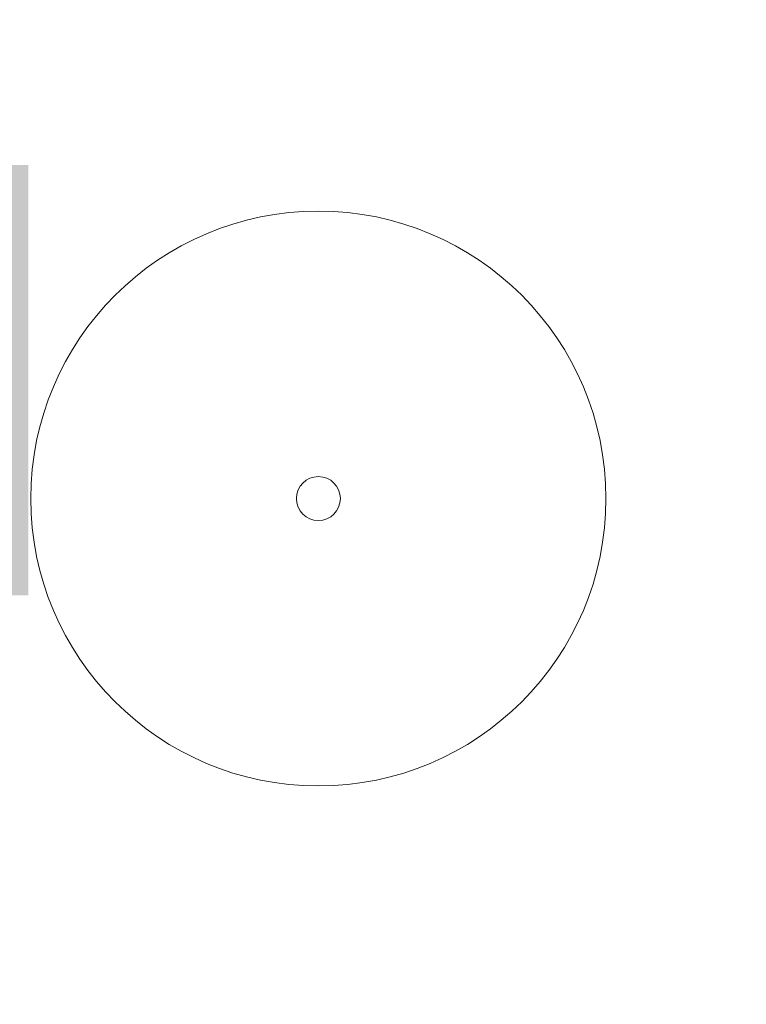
# Model space of a CAD drawing. Header units: millimetres. Extents: x 2943 to 3105, y 1618 to 1828.
# Tile 17 of 81: x 3035.58 to 3043.11, y 1733.64 to 1743.86. Entities that reach past the tile are written whole.
import ezdxf

# ---------------------------------------------------------------- set-up
doc = ezdxf.new("R2010")
doc.units = ezdxf.units.MM
doc.layers.add('1_trawa', color=94, linetype='Continuous', lineweight=13)
doc.layers.add('wymiary', color=7, linetype='Continuous', lineweight=9)
picture_1 = doc.add_image_def('image1.jpg', size_in_pixel=(9921, 7015))

msp = doc.modelspace()

# ---------------------------------------------------------------- hatches: boundary and pattern name
at = {"layer": '1_trawa'}
h = msp.add_hatch(dxfattribs=at)
h.set_pattern_fill('GRASS', color=256, scale=0.02)
h.paths.add_polyline_path([(3012.952, 1765.252), (3017.562, 1765.36), (3017.858, 1752.618), (3009.992, 1752.436), (3009.835, 1759.178), (3013.091, 1759.254)])
h.paths.add_polyline_path([(3026.861, 1742.347), (3027.104, 1730.399), (3031.684, 1730.694), (3031.426, 1734.716), (3033.51, 1734.716), (3033.51, 1737.884), (3035.671, 1737.884), (3035.671, 1742.347)])
h.paths.add_polyline_path([(3068.05, 1739.215), (3068.182, 1735.379), (3073.504, 1735.379), (3073.504, 1740.446), (3068.008, 1740.446)])

# ---------------------------------------------------------------- linework, layer by layer
at = {"layer": 'wymiary'}
for radius in [2.981, 0.228]:
    msp.add_circle((3038.679, 1738.889), radius, dxfattribs=at)

# ---------------------------------------------------------------- pictures from other files: only their frames are drawn
image = msp.add_image(picture_1, insert=(3104.89, 1618.26), size_in_units=(209.995, 148.484), rotation=90, dxfattribs=dict(at, fade=54))
image.dxf.flags = 7

doc.saveas('drawing.dxf')
